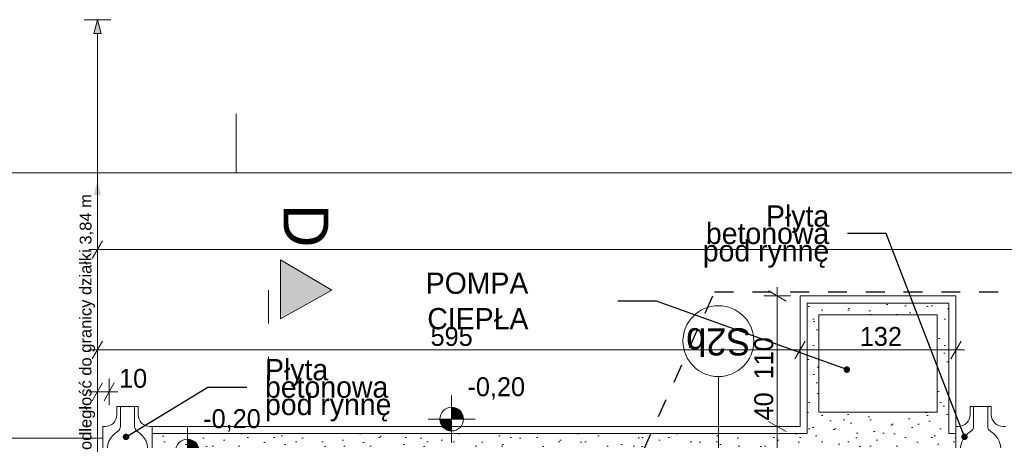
# Model space of a CAD drawing. Extents: x -547885 to -186295, y -25370 to 156194.
# Tile 91 of 256: x -510556 to -502218, y 45430 to 48991. Entities that reach past the tile are written whole.
import ezdxf

# ---------------------------------------------------------------- set-up
doc = ezdxf.new("R2010")
doc.units = 0
doc.header["$MEASUREMENT"] = 0
doc.linetypes.add('Dashed', pattern=[564.444447, 282.222223, -282.222223])
doc.linetypes.add('Przerywana', pattern=[320, 160, -160])
for name, color, linetype, lineweight in [('Arch IS_Nr_Pióra__75', 6, 'Continuous', 20), ('Arch opisy_Nr_Pióra__1', 7, 'Continuous', 25), ('Arch opisy_Nr_Pióra__21', 7, 'Continuous', 9), ('Arch opisy_Nr_Pióra__95', 6, 'Continuous', 13), ('ARCH TABELA_Nr_Pióra__21', 7, 'Continuous', 9), ('Arch teren_Nr_Pióra__5', 7, 'Continuous', 13), ('INWENT OPISY_Nr_Pióra__21', 7, 'Continuous', 9), ('INWENT OPISY_Nr_Pióra__41', 7, 'Continuous', 15), ('INWENT RZĘDNE_Nr_Pióra__21', 7, 'Continuous', 9), ('INWENT WYMIARY_Nr_Pióra__21', 7, 'Continuous', 9)]:
    doc.layers.add(name, color=color, linetype=linetype, lineweight=lineweight)
doc.layers.add('Arch okna_Nr_Pióra__82', color=7, linetype='Continuous', lineweight=20, true_color=0xaaaaaa)
doc.layers.add('Arch teren_Nr_Pióra__9', color=7, linetype='Continuous', lineweight=9, true_color=0x3dad99)
for name, color, linetype in [('Arch opisy', 7, 'Continuous'), ('INWENT RZĘDNE', 7, 'Continuous'), ('INWENT WYMIARY', 7, 'Continuous')]:
    doc.layers.add(name, color=color, linetype=linetype)
doc.styles.add('GENERATED_STYLE_2', font='txt')
doc.styles.add('GENERATED_STYLE_3', font='arial.ttf')
doc.styles.add('GENERATED_STYLE_4', font='txt')
doc.styles.add('GENERATED_STYLE_5', font='txt')
doc.styles.add('GENERATED_STYLE_7', font='txt')
doc.dimstyles.new('GENERATED_STYLE__1', dxfattribs={"dimtxt": 100, "dimasz": 114, "dimexe": 0.18, "dimexo": 0, "dimgap": 0.09, "dimtad": 1, "dimdec": 0, "dimlfac": 0.1, "dimzin": 0, "dimdsep": 46, "dimtxsty": 'GENERATED_STYLE_3', "dimblk": 'ARROWHEAD_5', "dimblk1": 'ARROWHEAD_5', "dimblk2": 'ARROWHEAD_5', "dimcen": 0.09, "dimclrd": 7, "dimclre": 7, "dimclrt": 7, "dimazin": 0, "dimtfac": 1, "dimtdec": 4, "dimtmove": 2, "dimatfit": 3, "dimfxl": 0, "dimtolj": 1, "dimtzin": 0, "dimarcsym": 0})
doc.dimstyles.new('GENERATED_STYLE__13', dxfattribs={"dimtxt": 0.18, "dimasz": 109.44, "dimexe": 0.18, "dimexo": 0.0625, "dimgap": 0.09, "dimtad": 0, "dimtih": 1, "dimtoh": 1, "dimdec": 4, "dimzin": 0, "dimdsep": 46, "dimcen": 0.09, "dimadec": 0, "dimazin": 0, "dimtfac": 1, "dimtdec": 4, "dimtmove": 0, "dimatfit": 3, "dimldrblk": 'ARROWHEAD_11', "dimfxl": 0, "dimtolj": 1, "dimtzin": 0, "dimarcsym": 0})
doc.dimstyles.new('GENERATED_STYLE__5', dxfattribs={"dimtxt": 160.000002, "dimasz": 114, "dimexe": 0.18, "dimexo": 0, "dimgap": 0.09, "dimtad": 1, "dimtih": 1, "dimtoh": 1, "dimdec": 0, "dimlfac": 0.1, "dimzin": 0, "dimdsep": 46, "dimtxsty": 'GENERATED_STYLE_2', "dimblk": 'ARROWHEAD_2', "dimblk1": 'ARROWHEAD_2', "dimblk2": 'ARROWHEAD_2', "dimcen": 0.09, "dimclrd": 7, "dimclre": 7, "dimclrt": 7, "dimazin": 0, "dimtfac": 1, "dimtdec": 4, "dimtmove": 0, "dimatfit": 3, "dimfxl": 0, "dimtolj": 1, "dimtzin": 0, "dimarcsym": 0})
doc.dimstyles.new('GENERATED_STYLE__6', dxfattribs={"dimtxt": 160.000002, "dimasz": 114, "dimexe": 0.18, "dimexo": 0, "dimgap": 0.09, "dimtad": 1, "dimdec": 0, "dimlfac": 0.1, "dimzin": 0, "dimdsep": 46, "dimtxsty": 'GENERATED_STYLE_2', "dimblk": 'ARROWHEAD_2', "dimblk1": 'ARROWHEAD_2', "dimblk2": 'ARROWHEAD_2', "dimcen": 0.09, "dimclrd": 7, "dimclre": 7, "dimclrt": 7, "dimazin": 0, "dimtfac": 1, "dimtdec": 4, "dimtmove": 2, "dimatfit": 3, "dimfxl": 0, "dimtolj": 1, "dimtzin": 0, "dimarcsym": 0})
doc.dimstyles.new('GENERATED_STYLE__7', dxfattribs={"dimtxt": 160.000002, "dimasz": 114, "dimexe": 0.18, "dimexo": 0, "dimgap": 0.09, "dimtad": 1, "dimdec": 0, "dimlfac": 0.1, "dimzin": 0, "dimdsep": 46, "dimtxsty": 'GENERATED_STYLE_2', "dimblk": 'ARROWHEAD_2', "dimblk1": 'ARROWHEAD_2', "dimblk2": 'ARROWHEAD_2', "dimcen": 0.09, "dimclrd": 7, "dimclre": 7, "dimclrt": 7, "dimazin": 0, "dimtfac": 1, "dimtdec": 4, "dimtmove": 0, "dimatfit": 3, "dimfxl": 0, "dimtolj": 1, "dimtzin": 0, "dimarcsym": 0})
doc.dimstyles.new('GENERATED_STYLE__9', dxfattribs={"dimtxt": 160.000002, "dimasz": 114, "dimexe": 0.18, "dimexo": 0, "dimgap": 0.09, "dimtad": 1, "dimtih": 1, "dimtoh": 1, "dimdec": 0, "dimlfac": 0.1, "dimzin": 0, "dimdsep": 46, "dimtxsty": 'GENERATED_STYLE_2', "dimblk": 'ARROWHEAD_2', "dimblk1": 'ARROWHEAD_2', "dimblk2": 'ARROWHEAD_2', "dimcen": 0.09, "dimclrd": 7, "dimclre": 7, "dimclrt": 7, "dimazin": 0, "dimtfac": 1, "dimtdec": 4, "dimtmove": 2, "dimatfit": 3, "dimfxl": 0, "dimtolj": 1, "dimtzin": 0, "dimarcsym": 0})

# ---------------------------------------------------------------- blocks, each defined once
blk = doc.blocks.new('*D393')
at = {"layer": 'INWENT WYMIARY_Nr_Pióra__21', "linetype": 'Continuous'}
for points in [[(-509898.3, 48991.1), (-509867.3, 48875.2), (-509929.4, 48875.2)], [(-509898.3, 45147.6), (-509929.4, 45263.5), (-509867.3, 45263.5)]]:
    blk.add_hatch(color=256, dxfattribs=at).paths.add_polyline_path(points, flags=0)
for p, q in [((-509785.8, 48991.1), (-510010.8, 48991.1)), ((-509898.3, 48991.1), (-509929.4, 48875.2)), ((-509898.3, 48991.1), (-509867.3, 48875.2)), ((-509867.3, 48875.2), (-509929.4, 48875.2)), ((-509898.3, 45263.5), (-509898.3, 48875.2)), ((-509898.3, 45147.6), (-509929.4, 45263.5)), ((-509929.4, 45263.5), (-509867.3, 45263.5)), ((-509898.3, 45147.6), (-509867.3, 45263.5)), ((-509785.8, 45147.6), (-510010.8, 45147.6))]:
    blk.add_line(p, q, dxfattribs=at)
at = {"layer": 'INWENT WYMIARY_Nr_Pióra__21', "insert": (-509918.3, 45348.3), "char_height": 100, "attachment_point": 7, "rotation": 90, "style": 'GENERATED_STYLE_3'}
blk.add_mtext('{odległość do granicy działki 3,84 m}', dxfattribs=at)
blk = doc.blocks.new('ARROWHEAD_5')
at = {"color": 0, "linetype": 'Continuous', "lineweight": 0}
blk.add_line((0, 0), (-1, 0), dxfattribs=at)
blk.add_solid([(-1, 0.2679), (0, 0), (-1, -0.2679), (-1, 0.2679)], dxfattribs=at)
blk = doc.blocks.new('*D602')
at = {"layer": 'INWENT WYMIARY_Nr_Pióra__21', "linetype": 'Continuous'}
for p, q in [((-509898.3, 45728.1), (-509898.3, 45953.1)), ((-509798.3, 45728.1), (-509798.3, 45953.1)), ((-509855, 45915.6), (-509941.6, 45765.6)), ((-509841.6, 45765.6), (-509755, 45915.6)), ((-509971.7, 45840.6), (-509898.3, 45840.6)), ((-509898.3, 45840.6), (-509798.3, 45840.6)), ((-509798.3, 45840.6), (-509725, 45840.6))]:
    blk.add_line(p, q, dxfattribs=at)
at = {"layer": 'INWENT WYMIARY_Nr_Pióra__21', "insert": (-509714.7, 45872.6), "char_height": 160, "attachment_point": 7, "style": 'GENERATED_STYLE_2'}
blk.add_mtext('{10}', dxfattribs=at)
blk = doc.blocks.new('ARROWHEAD_2')
at = {"color": 0, "linetype": 'Continuous', "lineweight": 0}
for p, q in [((0, 0), (-1, 0)), ((-0.378, -0.655), (0.378, 0.655))]:
    blk.add_line(p, q, dxfattribs=at)
blk = doc.blocks.new('*D652')
at = {"layer": 'INWENT WYMIARY_Nr_Pióra__21', "linetype": 'Continuous'}
for p, q in [((-509855, 47120.3), (-509941.6, 46970.3)), ((-509898.3, 46932.8), (-509898.3, 47157.8)), ((-471916.6, 46970.3), (-471830, 47120.3)), ((-471873.3, 46932.8), (-471873.3, 47157.8)), ((-509971.7, 47045.3), (-509898.3, 47045.3)), ((-509898.3, 47045.3), (-471873.3, 47045.3)), ((-471873.3, 47045.3), (-471800, 47045.3))]:
    blk.add_line(p, q, dxfattribs=at)
at = {"layer": 'INWENT WYMIARY_Nr_Pióra__21', "insert": (-491116.2, 47077.3), "char_height": 160, "attachment_point": 7, "style": 'GENERATED_STYLE_2'}
blk.add_mtext('{3\xa0803}', dxfattribs=at)
blk = doc.blocks.new('*D656')
at = {"layer": 'INWENT WYMIARY_Nr_Pióra__21', "linetype": 'Continuous'}
for p, q in [((-504028.9, 45547.6), (-504253.9, 45547.6)), ((-504216.4, 45590.9), (-504066.4, 45504.3)), ((-504141.4, 45147.6), (-504141.4, 45547.6)), ((-504028.9, 45147.6), (-504253.9, 45147.6)), ((-504216.4, 45190.9), (-504066.4, 45104.3)), ((-504141.4, 45074.3), (-504141.4, 45147.6))]:
    blk.add_line(p, q, dxfattribs=at)
at = {"layer": 'INWENT WYMIARY_Nr_Pióra__21', "char_height": 160, "attachment_point": 7, "rotation": 90, "style": 'GENERATED_STYLE_2'}
for s, insert in [('{110}', (-504173.4, 45946.5)), ('{40}', (-504173.4, 45598.3))]:
    blk.add_mtext(s, dxfattribs=dict(at, insert=insert))
blk = doc.blocks.new('*D657')
at = {"layer": 'INWENT WYMIARY_Nr_Pióra__21', "linetype": 'Continuous'}
for p, q in [((-504066.4, 46609.3), (-504216.4, 46695.9)), ((-504141.4, 46652.6), (-504141.4, 46726)), ((-504028.9, 46652.6), (-504253.9, 46652.6)), ((-504141.4, 45547.6), (-504141.4, 46652.6)), ((-504028.9, 45547.6), (-504253.9, 45547.6)), ((-504216.4, 45590.9), (-504066.4, 45504.3))]:
    blk.add_line(p, q, dxfattribs=at)
at = {"layer": 'INWENT WYMIARY_Nr_Pióra__21', "char_height": 160, "attachment_point": 7, "rotation": 90, "style": 'GENERATED_STYLE_2'}
for s, insert in [('{110}', (-504173.4, 45946.5)), ('{40}', (-504173.4, 45598.3))]:
    blk.add_mtext(s, dxfattribs=dict(at, insert=insert))
blk = doc.blocks.new('*D658')
at = {"layer": 'INWENT WYMIARY_Nr_Pióra__21', "linetype": 'Continuous'}
for p, q in [((-509898.3, 46083), (-509898.3, 46308)), ((-503948.3, 46083), (-503948.3, 46308)), ((-509971.7, 46195.5), (-509898.3, 46195.5)), ((-509855, 46270.5), (-509941.6, 46120.5)), ((-509898.3, 46195.5), (-503948.3, 46195.5)), ((-503905, 46270.5), (-503991.6, 46120.5))]:
    blk.add_line(p, q, dxfattribs=at)
at = {"layer": 'INWENT WYMIARY_Nr_Pióra__21', "char_height": 160, "attachment_point": 7, "style": 'GENERATED_STYLE_2'}
for s, insert in [('{595}', (-507076.9, 46227.5)), ('{132}', (-503441.9, 46227.5))]:
    blk.add_mtext(s, dxfattribs=dict(at, insert=insert))
blk = doc.blocks.new('*D659')
at = {"layer": 'INWENT WYMIARY_Nr_Pióra__21', "linetype": 'Continuous'}
for p, q in [((-503948.3, 46083), (-503948.3, 46308)), ((-502628.3, 46083), (-502628.3, 46308)), ((-503905, 46270.5), (-503991.6, 46120.5)), ((-503948.3, 46195.5), (-502628.3, 46195.5)), ((-502671.6, 46120.5), (-502585, 46270.5)), ((-502628.3, 46195.5), (-502555, 46195.5))]:
    blk.add_line(p, q, dxfattribs=at)
at = {"layer": 'INWENT WYMIARY_Nr_Pióra__21', "char_height": 160, "attachment_point": 7, "style": 'GENERATED_STYLE_2'}
for s, insert in [('{595}', (-507076.9, 46227.5)), ('{132}', (-503441.9, 46227.5))]:
    blk.add_mtext(s, dxfattribs=dict(at, insert=insert))
blk = doc.blocks.new('Koty wysokościowe_21', base_point=(-509136.3, 45340))
at = {"layer": 'INWENT RZĘDNE_Nr_Pióra__21', "linetype": 'Continuous'}
for points in [[(-509136.3, 45340), (-509036.3, 45340), (-509043.9, 45378.3), (-509065.6, 45410.7), (-509098, 45432.4), (-509136.3, 45440)], [(-509136.3, 45340), (-509236.3, 45340), (-509228.7, 45301.7), (-509207, 45269.3), (-509174.6, 45247.6), (-509136.3, 45240)]]:
    blk.add_hatch(color=256, dxfattribs=at).paths.add_polyline_path(points, flags=0)
for p, q in [((-509136.3, 45140), (-509136.3, 45540)), ((-509336.3, 45340), (-508936.3, 45340))]:
    blk.add_line(p, q, dxfattribs=at)
blk.add_circle((-509136.3, 45340), 100, dxfattribs=at)
at = {"layer": 'INWENT RZĘDNE_Nr_Pióra__21', "insert": (-509002.2, 45504.3), "char_height": 160, "attachment_point": 7, "style": 'GENERATED_STYLE_4'}
blk.add_mtext('{-0,20}', dxfattribs=at)
blk = doc.blocks.new('Koty wysokościowe_22', base_point=(-506898.3, 45609.8))
at = {"layer": 'INWENT RZĘDNE_Nr_Pióra__21', "linetype": 'Continuous'}
for points in [[(-506898.3, 45609.8), (-506798.3, 45609.8), (-506805.9, 45648.1), (-506827.6, 45680.6), (-506860.1, 45702.2), (-506898.3, 45709.8)], [(-506898.3, 45609.8), (-506998.3, 45609.8), (-506990.7, 45571.6), (-506969, 45539.1), (-506936.6, 45517.5), (-506898.3, 45509.8)]]:
    blk.add_hatch(color=256, dxfattribs=at).paths.add_polyline_path(points, flags=0)
for p, q in [((-506898.3, 45409.8), (-506898.3, 45809.8)), ((-507098.3, 45609.8), (-506698.3, 45609.8))]:
    blk.add_line(p, q, dxfattribs=at)
blk.add_circle((-506898.3, 45609.8), 100, dxfattribs=at)
at = {"layer": 'INWENT RZĘDNE_Nr_Pióra__21', "insert": (-506764.3, 45774.2), "char_height": 160, "attachment_point": 7, "style": 'GENERATED_STYLE_4'}
blk.add_mtext('{-0,20}', dxfattribs=at)
blk = doc.blocks.new('ARROWHEAD_11')
at = {"color": 0, "linetype": 'Continuous', "lineweight": 0}
blk.add_line((0, 0), (-1, 0), dxfattribs=at)
at = {"color": 0, "linetype": 'Continuous', "lineweight": 0, "const_width": 0.25, "flags": 128}
blk.add_lwpolyline([(-0.125, 0, 1), (0.125, 0, 1)], format="xyb", close=True, dxfattribs=at)
blk = doc.blocks.new('Linia_61', base_point=(-504639.4, 45147.6))
at = {"layer": 'Arch opisy_Nr_Pióra__21', "linetype": 'Continuous'}
blk.add_line((-504639.4, 45147.6), (-504639.4, 45970.2), dxfattribs=at)
blk.add_circle((-504639.4, 46270.2), 300, dxfattribs=at)

msp = doc.modelspace()

# ---------------------------------------------------------------- hatches: boundary and pattern name
at = {"layer": 'Arch okna_Nr_Pióra__82', "linetype": 'Continuous'}
h = msp.add_hatch(dxfattribs=at)
h.set_pattern_fill('Render', color=256, style=0, pattern_type=2)
h.set_pattern_definition([(45, (0, 350), (-111.36932, 111.36932), [0, -105, 0, -157.5]), (110, (350, 350), (148.00159, 53.868173), [0, -77, 0, -133])])
h.paths.add_polyline_path([(-502628.3, 45487.6), (-502688.3, 45487.6), (-502688.3, 46592.6), (-503888.3, 46592.6), (-503888.3, 45487.6), (-509433.3, 45487.6), (-509433.3, 45147.6), (-502628.3, 45147.6)], flags=0)
h.paths.add_polyline_path([(-502788.3, 46492.6), (-503788.3, 46492.6), (-503788.3, 45667.6), (-502788.3, 45667.6)], flags=0)
at = {"layer": 'INWENT OPISY_Nr_Pióra__21', "linetype": 'Continuous'}
msp.add_hatch(color=256, dxfattribs=at).paths.add_polyline_path([(-507912.1, 46702.6), (-508348.3, 46458.3), (-508348.3, 46958.3)], flags=0)
at = {"layer": 'INWENT WYMIARY_Nr_Pióra__21', "linetype": 'Continuous'}
msp.add_hatch(color=256, dxfattribs=at).paths.add_polyline_path([(-509898.3, 47623.3), (-509867.3, 47507.5), (-509929.4, 47507.5)], flags=0)

# ---------------------------------------------------------------- linework, layer by layer
at = {"layer": 'Arch IS_Nr_Pióra__75', "linetype": 'Continuous'}
for p, q in [((-503788.3, 45667.6), (-503788.3, 46492.6)), ((-503788.3, 46492.6), (-502788.3, 46492.6)), ((-502788.3, 46492.6), (-502788.3, 45667.6)), ((-502788.3, 45667.6), (-503788.3, 45667.6))]:
    msp.add_line(p, q, dxfattribs=at)
at = {"layer": 'ARCH TABELA_Nr_Pióra__21', "linetype": 'Continuous'}
for p, q in [((-508723.3, 47694.2), (-508723.3, 48194.2)), ((-508723.3, 47694.2), (-508723.3, 48194.2)), ((-510973.3, 47694.2), (-470223.3, 47694.2))]:
    msp.add_line(p, q, dxfattribs=at)
at = {"layer": 'Arch teren_Nr_Pióra__5', "linetype": 'Continuous'}
for p, q in [((-503948.3, 45547.6), (-503948.3, 46652.6)), ((-503948.3, 46652.6), (-502628.3, 46652.6)), ((-502628.3, 46652.6), (-502628.3, 45487.6)), ((-503888.3, 45487.6), (-503888.3, 46592.6)), ((-503888.3, 46592.6), (-502688.3, 46592.6)), ((-502688.3, 46592.6), (-502688.3, 45487.6)), ((-509433.3, 45547.6), (-503948.3, 45547.6)), ((-514958.3, 45447.6), (-509853.3, 45447.6)), ((-509433.3, 45487.6), (-503888.3, 45487.6)), ((-502628.3, 45487.6), (-502688.3, 45487.6))]:
    msp.add_line(p, q, dxfattribs=at)
at = {"layer": 'Arch teren_Nr_Pióra__9', "linetype": 'Continuous'}
for p, q in [((-509733.3, 45717.6), (-509553.3, 45717.6)), ((-509733.3, 45647.6), (-509733.3, 45717.6)), ((-509703.3, 45548.2), (-509703.3, 45717.6)), ((-509583.3, 45548.2), (-509583.3, 45717.6)), ((-509553.3, 45647.6), (-509553.3, 45717.6)), ((-502508.3, 45717.6), (-502328.3, 45717.6)), ((-502508.3, 45647.6), (-502508.3, 45717.6)), ((-502478.3, 45548.2), (-502478.3, 45717.6)), ((-502358.3, 45548.2), (-502358.3, 45717.6)), ((-502328.3, 45647.6), (-502328.3, 45717.6)), ((-509853.3, 45147.6), (-509853.3, 45547.6)), ((-509853.3, 45547.6), (-509833.3, 45547.6)), ((-509453.3, 45547.6), (-509433.3, 45547.6)), ((-509433.3, 45147.6), (-509433.3, 45547.6)), ((-502628.3, 45147.6), (-502628.3, 45547.6)), ((-502628.3, 45547.6), (-502608.3, 45547.6)), ((-502228.3, 45547.6), (-502208.3, 45547.6))]:
    msp.add_line(p, q, dxfattribs=at)
for centre, radius, start, end in [((-509833.3, 45647.6), 100, 270, 0), ((-509453.3, 45647.6), 100, 180, 270), ((-502608.3, 45647.6), 100, 270, 0), ((-502228.3, 45647.6), 100, 180, 270), ((-509753.3, 45548.2), 50, 300, 0), ((-509533.3, 45548.2), 50, 180, 240), ((-502528.3, 45548.2), 50, 300, 0), ((-502308.3, 45548.2), 50, 180, 240), ((-509643.3, 45357.6), 170, 120, 60), ((-502418.3, 45357.6), 170, 120, 60)]:
    msp.add_arc(centre, radius, start, end, dxfattribs=at)
at = {"layer": 'INWENT OPISY_Nr_Pióra__41', "linetype": 'Continuous'}
for p, q in [((-508348.3, 46458.3), (-508348.3, 46958.3)), ((-507912.1, 46702.6), (-508348.3, 46958.3)), ((-508348.3, 46458.3), (-507912.1, 46702.6))]:
    msp.add_line(p, q, dxfattribs=at)
at = {"layer": 'INWENT OPISY_Nr_Pióra__41', "linetype": 'Dashed'}
msp.add_line((-508448.3, 46702.6), (-508448.3, 45602.6), dxfattribs=at)

# ---------------------------------------------------------------- block references
at = {"layer": 'Arch opisy', "linetype": 'Continuous'}
msp.add_blockref('Linia_61', (-504639.4, 45147.6), dxfattribs=at)
at = {"layer": 'INWENT RZĘDNE'}
for name, p in [('Koty wysokościowe_22', (-506898.3, 45609.8)), ('Koty wysokościowe_21', (-509136.3, 45340))]:
    msp.add_blockref(name, p, dxfattribs=at)

# ---------------------------------------------------------------- texts
at = {"layer": 'Arch opisy_Nr_Pióra__1', "linetype": 'Continuous', "insert": (-504639.4, 46148.8), "char_height": 230, "attachment_point": 2, "rotation": 180, "style": 'GENERATED_STYLE_7'}
msp.add_mtext('{S2b}', dxfattribs=at)
at = {"layer": 'Arch opisy_Nr_Pióra__21', "linetype": 'Continuous', "char_height": 180, "width": 1419.68, "line_spacing_factor": 0.490288, "style": 'GENERATED_STYLE_5'}
for insert, attachment_point in [((-503701.2, 47154.7), 6), ((-508478.8, 45853.9), 4)]:
    msp.add_mtext('{Płyta betonowa\\Ppod rynnę}', dxfattribs=dict(at, insert=insert, attachment_point=attachment_point))
at = {"layer": 'Arch opisy_Nr_Pióra__95', "linetype": 'Continuous', "insert": (-506248.3, 46609.2), "char_height": 180, "width": 1550.12, "attachment_point": 6, "style": 'GENERATED_STYLE_5'}
msp.add_mtext('{POMPA CIEPŁA}', dxfattribs=at)
at = {"layer": 'INWENT OPISY_Nr_Pióra__21', "linetype": 'Continuous', "insert": (-507941.3, 47247), "char_height": 380, "attachment_point": 2, "rotation": 270, "style": 'GENERATED_STYLE_7'}
msp.add_mtext('{D}', dxfattribs=at)

# ---------------------------------------------------------------- dimensions: what is measured, and where the dimension line sits
at = {"layer": 'INWENT WYMIARY', "linetype": 'Continuous'}
dim = msp.add_linear_dim(base=(-509898.3, 45147.6), p1=(-509898.3, 45147.6), p2=(-509898.3, 48991.1), angle=90, text='odległość do granicy działki 3,84 m', dimstyle='GENERATED_STYLE__1', dxfattribs=at)
dim.commit()
dim.dimension.update_dxf_attribs({"geometry": '*D393', "text_midpoint": (-509968.3, 46407.9)})
for base, p1, p2, dimstyle, picture, middle in [((-509898.3276, 47045.2825), (-509898.3276, 34625.6987), (-471873.3243, 33972.4433), 'GENERATED_STYLE__5', '*D652', (-490842.6723, 47157.2825)), ((-509898.3, 46195.5), (-509898.3, 45147.6), (-503948.3, 46270.9), 'GENERATED_STYLE__5', '*D658', (-506894.8, 46307.5)), ((-509898.3, 46195.5), (-503948.3, 46270.9), (-502628.3, 46220.6), 'GENERATED_STYLE__5', '*D659', (-503259.8, 46307.5)), ((-509898.3, 45840.6), (-509898.3, 45147.6), (-509798.3, 45047.6), 'GENERATED_STYLE__9', '*D602', (-509593.3, 45952.6))]:
    dim = msp.add_linear_dim(base=base, p1=p1, p2=p2, dimstyle=dimstyle, dxfattribs=at)
    dim.commit()
    dim.dimension.update_dxf_attribs({"geometry": picture, "text_midpoint": middle})
for base, p1, p2, dimstyle, picture, middle in [((-504141.4094, 45147.6316), (-503948.3251, 45547.6379), (-503948.3251, 46652.6328), 'GENERATED_STYLE__7', '*D657', (-504253.4094, 46120.6145)), ((-504141.4, 45147.6), (-504123.3, 45147.6), (-503948.3, 45547.6), 'GENERATED_STYLE__6', '*D656', (-504253.4, 45719.7))]:
    dim = msp.add_linear_dim(base=base, p1=p1, p2=p2, angle=90, dimstyle=dimstyle, dxfattribs=at)
    dim.commit()
    dim.dimension.update_dxf_attribs({"geometry": picture, "text_midpoint": middle})

# ---------------------------------------------------------------- leaders
at = {"layer": 'Arch opisy_Nr_Pióra__21', "linetype": 'Continuous', "annotation_type": 0, "has_hookline": 1, "hookline_direction": 1, "text_width": 1337.1}
for points in [[(-502555.7, 45459.5), (-503217.8, 47180.4), (-503546.7, 47180.4)], [(-509655.7, 45459.5), (-508962.2, 45879.6), (-508633.3, 45879.6)]]:
    msp.add_leader(points, dimstyle='GENERATED_STYLE__13', dxfattribs=at)
at = {"layer": 'Arch opisy_Nr_Pióra__21', "linetype": 'Przerywana', "annotation_type": 0, "has_hookline": 1, "hookline_direction": 1, "text_width": 2528.6}
for points in [[(-505408.3, 45047.6), (-504671.1, 46688.1), (-501021.1, 46688.1)], [(-500048.3, 45047.6), (-501920.7, 46688.1), (-501021.1, 46688.1)]]:
    msp.add_leader(points, dimstyle='GENERATED_STYLE__13', dxfattribs=at)
at = {"layer": 'Arch opisy_Nr_Pióra__95', "linetype": 'Continuous', "annotation_type": 0, "has_hookline": 1, "hookline_direction": 1, "text_width": 865.7}
msp.add_leader([(-503551.7, 46028.8), (-505163, 46608.1), (-505491.9, 46608.1)], dimstyle='GENERATED_STYLE__13', dxfattribs=at)

doc.saveas('drawing.dxf')
